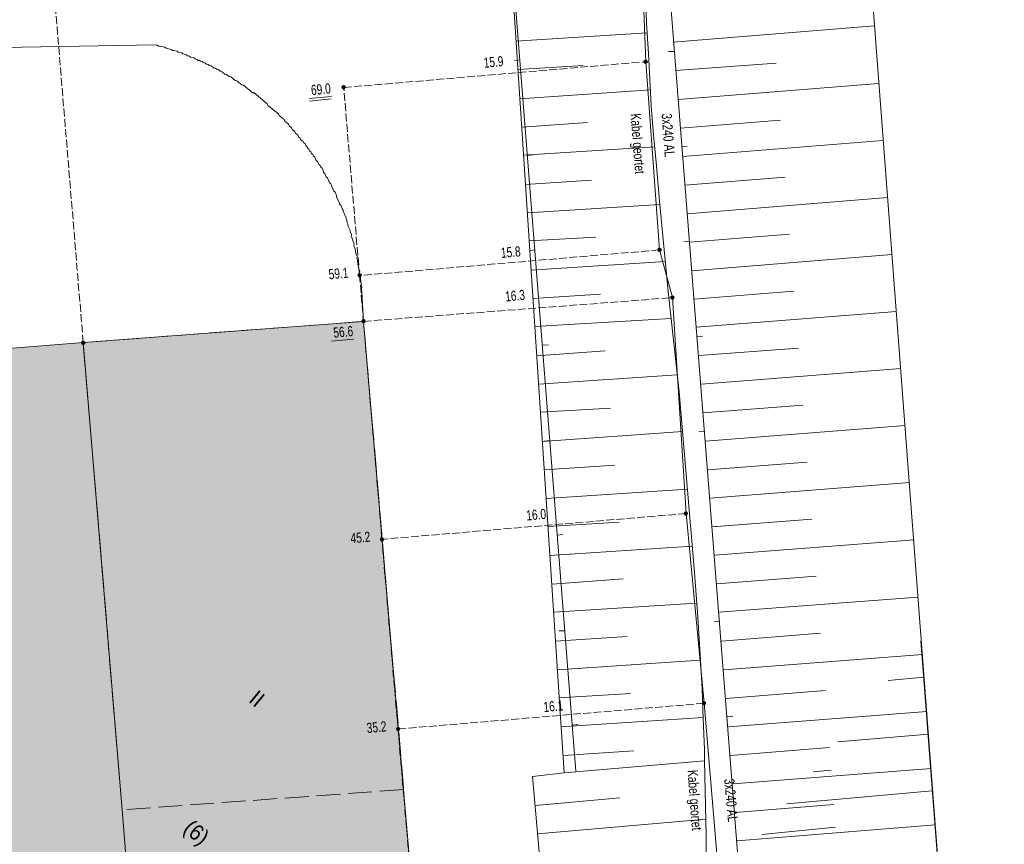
# Model space of a CAD drawing. Header units: metres. Extents: x -740 to 758, y -633 to 854.
# Tile 150 of 256: x -332 to -281, y 61 to 105. Entities that reach past the tile are written whole.
import ezdxf

# ---------------------------------------------------------------- set-up
doc = ezdxf.new("R2010")
doc.units = ezdxf.units.M
doc.header["$MEASUREMENT"] = 0
doc.linetypes.add('1248_416', pattern=[1.664, 1.248, -0.416])
doc.linetypes.add('416_125', pattern=[0.5408, 0.416, -0.1248])
for name, color, linetype in [('Grundkarte.LOVION', 7, 'Continuous'), ('Grundkarte_Text.LOVION', 7, 'Continuous'), ('Strom.LOVION', 7, 'Continuous'), ('StromBemass.LOVION', 7, 'Continuous')]:
    doc.layers.add(name, color=color, linetype=linetype)
doc.styles.add('ERSTELLTER_STIL_1', font='arial.ttf')

msp = doc.modelspace()

# ---------------------------------------------------------------- hatches: boundary and pattern name
at = {"layer": 'Grundkarte.LOVION', "linetype": 'Continuous', "lineweight": 18}
for points in [[(-326.004, 50.785), (-311.199, 52.026), (-312.247, 64.248), (-314.352, 88.81), (-329.051, 87.698), (-327.01, 63.189)], [(-361.541, 85.053), (-356.955, 28.784), (-354.667, 0.841), (-350.392, -2.672), (-335.204, -1.424), (-322.869, 13.585), (-324.315, 31.089), (-326.004, 50.785), (-327.01, 63.189), (-329.051, 87.698), (-337.116, 87.057), (-338.522, 86.92), (-349.664, 86.008), (-353.651, 85.677)]]:
    msp.add_hatch(color=254, dxfattribs=at).paths.add_polyline_path(points)
at = {"layer": 'StromBemass.LOVION', "linetype": 'Continuous', "lineweight": 13}
for points in [[(-299.485, 102.371), (-299.478, 102.381), (-299.473, 102.392), (-299.468, 102.403), (-299.465, 102.414), (-299.464, 102.426), (-299.464, 102.438), (-299.465, 102.45), (-299.468, 102.461), (-299.473, 102.472), (-299.479, 102.483), (-299.486, 102.492), (-299.494, 102.501), (-299.503, 102.509), (-299.513, 102.515), (-299.524, 102.52), (-299.535, 102.524), (-299.547, 102.526), (-299.559, 102.527), (-299.571, 102.526), (-299.582, 102.524), (-299.594, 102.52), (-299.605, 102.515), (-299.615, 102.508), (-299.624, 102.501), (-299.632, 102.492), (-299.639, 102.482), (-299.645, 102.472), (-299.649, 102.461), (-299.652, 102.449), (-299.653, 102.437), (-299.653, 102.425), (-299.652, 102.414), (-299.649, 102.402), (-299.644, 102.391), (-299.639, 102.381), (-299.632, 102.371), (-299.623, 102.362), (-299.614, 102.355), (-299.604, 102.348), (-299.593, 102.343), (-299.582, 102.34), (-299.57, 102.337), (-299.558, 102.337), (-299.546, 102.338), (-299.535, 102.34), (-299.523, 102.344), (-299.513, 102.349), (-299.503, 102.355), (-299.493, 102.363)], [(-315.32, 101.032), (-315.313, 101.042), (-315.308, 101.052), (-315.303, 101.063), (-315.3, 101.075), (-315.299, 101.087), (-315.299, 101.098), (-315.301, 101.11), (-315.304, 101.121), (-315.308, 101.132), (-315.314, 101.143), (-315.321, 101.152), (-315.329, 101.161), (-315.338, 101.168), (-315.348, 101.175), (-315.358, 101.18), (-315.37, 101.183), (-315.381, 101.185), (-315.393, 101.186), (-315.405, 101.185), (-315.416, 101.183), (-315.428, 101.179), (-315.438, 101.174), (-315.448, 101.168), (-315.457, 101.16), (-315.465, 101.152), (-315.472, 101.142), (-315.478, 101.132), (-315.482, 101.121), (-315.485, 101.109), (-315.487, 101.098), (-315.486, 101.086), (-315.485, 101.074), (-315.482, 101.063), (-315.478, 101.052), (-315.472, 101.042), (-315.465, 101.032), (-315.457, 101.023), (-315.448, 101.016), (-315.438, 101.01), (-315.427, 101.005), (-315.416, 101.001), (-315.404, 100.999), (-315.392, 100.998), (-315.381, 100.999), (-315.369, 101.001), (-315.358, 101.005), (-315.347, 101.01), (-315.337, 101.016), (-315.328, 101.024)], [(-315.321, 101.03), (-315.314, 101.04), (-315.309, 101.05), (-315.305, 101.061), (-315.302, 101.072), (-315.3, 101.084), (-315.3, 101.096), (-315.302, 101.107), (-315.305, 101.119), (-315.309, 101.13), (-315.315, 101.14), (-315.322, 101.15), (-315.33, 101.158), (-315.339, 101.166), (-315.349, 101.172), (-315.36, 101.177), (-315.371, 101.18), (-315.382, 101.183), (-315.394, 101.183), (-315.406, 101.183), (-315.417, 101.18), (-315.429, 101.177), (-315.439, 101.172), (-315.449, 101.165), (-315.458, 101.158), (-315.466, 101.149), (-315.473, 101.14), (-315.479, 101.129), (-315.483, 101.118), (-315.486, 101.107), (-315.487, 101.095), (-315.487, 101.083), (-315.486, 101.072), (-315.483, 101.06), (-315.479, 101.049), (-315.473, 101.039), (-315.466, 101.03), (-315.458, 101.021), (-315.449, 101.014), (-315.439, 101.007), (-315.428, 101.002), (-315.417, 100.999), (-315.405, 100.996), (-315.393, 100.996), (-315.382, 100.997), (-315.37, 100.999), (-315.359, 101.002), (-315.348, 101.008), (-315.338, 101.014), (-315.329, 101.021)], [(-298.753, 92.503), (-298.746, 92.513), (-298.74, 92.523), (-298.736, 92.534), (-298.733, 92.545), (-298.732, 92.557), (-298.732, 92.569), (-298.733, 92.58), (-298.736, 92.592), (-298.74, 92.603), (-298.746, 92.613), (-298.753, 92.622), (-298.761, 92.631), (-298.77, 92.638), (-298.78, 92.645), (-298.791, 92.65), (-298.802, 92.653), (-298.814, 92.655), (-298.825, 92.656), (-298.837, 92.655), (-298.849, 92.653), (-298.86, 92.649), (-298.87, 92.644), (-298.88, 92.638), (-298.889, 92.631), (-298.897, 92.622), (-298.904, 92.612), (-298.91, 92.602), (-298.914, 92.591), (-298.917, 92.58), (-298.919, 92.568), (-298.918, 92.556), (-298.917, 92.545), (-298.914, 92.533), (-298.91, 92.522), (-298.904, 92.512), (-298.897, 92.503), (-298.889, 92.494), (-298.88, 92.487), (-298.87, 92.48), (-298.859, 92.475), (-298.848, 92.472), (-298.836, 92.47), (-298.825, 92.469), (-298.813, 92.47), (-298.801, 92.472), (-298.79, 92.475), (-298.78, 92.481), (-298.77, 92.487), (-298.761, 92.494)], [(-314.485, 91.169), (-314.478, 91.178), (-314.472, 91.189), (-314.468, 91.2), (-314.465, 91.211), (-314.464, 91.223), (-314.464, 91.234), (-314.465, 91.246), (-314.468, 91.258), (-314.473, 91.269), (-314.478, 91.279), (-314.485, 91.288), (-314.493, 91.297), (-314.502, 91.304), (-314.512, 91.311), (-314.523, 91.316), (-314.534, 91.319), (-314.546, 91.321), (-314.558, 91.322), (-314.569, 91.321), (-314.581, 91.319), (-314.592, 91.315), (-314.603, 91.31), (-314.613, 91.304), (-314.622, 91.297), (-314.63, 91.288), (-314.637, 91.278), (-314.642, 91.268), (-314.647, 91.257), (-314.65, 91.246), (-314.651, 91.234), (-314.651, 91.222), (-314.65, 91.21), (-314.647, 91.199), (-314.642, 91.188), (-314.637, 91.178), (-314.63, 91.168), (-314.621, 91.16), (-314.612, 91.152), (-314.602, 91.146), (-314.592, 91.141), (-314.58, 91.137), (-314.569, 91.135), (-314.557, 91.134), (-314.545, 91.135), (-314.534, 91.137), (-314.523, 91.141), (-314.512, 91.146), (-314.502, 91.152), (-314.493, 91.16)], [(-298.081, 89.994), (-298.074, 90.004), (-298.068, 90.014), (-298.064, 90.025), (-298.061, 90.037), (-298.06, 90.048), (-298.06, 90.06), (-298.061, 90.072), (-298.064, 90.083), (-298.069, 90.094), (-298.074, 90.104), (-298.081, 90.114), (-298.089, 90.122), (-298.098, 90.13), (-298.108, 90.136), (-298.119, 90.141), (-298.13, 90.145), (-298.142, 90.147), (-298.154, 90.147), (-298.165, 90.147), (-298.177, 90.144), (-298.188, 90.141), (-298.199, 90.136), (-298.208, 90.129), (-298.217, 90.122), (-298.226, 90.113), (-298.232, 90.104), (-298.238, 90.093), (-298.242, 90.082), (-298.245, 90.071), (-298.247, 90.059), (-298.247, 90.048), (-298.245, 90.036), (-298.242, 90.025), (-298.238, 90.014), (-298.232, 90.003), (-298.225, 89.994), (-298.217, 89.985), (-298.208, 89.978), (-298.198, 89.972), (-298.187, 89.967), (-298.176, 89.963), (-298.165, 89.961), (-298.153, 89.96), (-298.141, 89.961), (-298.13, 89.963), (-298.119, 89.967), (-298.108, 89.972), (-298.098, 89.978), (-298.089, 89.986)], [(-314.284, 88.764), (-314.277, 88.774), (-314.271, 88.784), (-314.267, 88.795), (-314.264, 88.806), (-314.263, 88.818), (-314.263, 88.829), (-314.264, 88.841), (-314.267, 88.852), (-314.272, 88.863), (-314.277, 88.873), (-314.284, 88.882), (-314.292, 88.891), (-314.301, 88.898), (-314.311, 88.905), (-314.322, 88.909), (-314.333, 88.913), (-314.344, 88.915), (-314.356, 88.916), (-314.367, 88.915), (-314.379, 88.913), (-314.39, 88.909), (-314.4, 88.904), (-314.41, 88.898), (-314.419, 88.891), (-314.427, 88.882), (-314.434, 88.873), (-314.44, 88.862), (-314.444, 88.852), (-314.447, 88.84), (-314.448, 88.829), (-314.448, 88.817), (-314.447, 88.805), (-314.444, 88.794), (-314.439, 88.783), (-314.434, 88.773), (-314.427, 88.764), (-314.419, 88.755), (-314.41, 88.748), (-314.4, 88.742), (-314.389, 88.737), (-314.378, 88.733), (-314.367, 88.731), (-314.355, 88.73), (-314.344, 88.731), (-314.332, 88.733), (-314.321, 88.737), (-314.311, 88.742), (-314.301, 88.748), (-314.292, 88.756)], [(-314.28, 88.764), (-314.274, 88.774), (-314.268, 88.784), (-314.264, 88.795), (-314.261, 88.806), (-314.259, 88.818), (-314.259, 88.83), (-314.261, 88.841), (-314.264, 88.853), (-314.268, 88.863), (-314.274, 88.874), (-314.281, 88.883), (-314.289, 88.892), (-314.298, 88.899), (-314.308, 88.905), (-314.318, 88.91), (-314.33, 88.914), (-314.341, 88.916), (-314.353, 88.917), (-314.364, 88.916), (-314.376, 88.914), (-314.387, 88.91), (-314.398, 88.905), (-314.408, 88.899), (-314.417, 88.891), (-314.425, 88.883), (-314.431, 88.873), (-314.437, 88.863), (-314.441, 88.852), (-314.444, 88.841), (-314.446, 88.829), (-314.446, 88.817), (-314.444, 88.806), (-314.441, 88.794), (-314.437, 88.783), (-314.431, 88.773), (-314.424, 88.764), (-314.416, 88.755), (-314.407, 88.748), (-314.397, 88.741), (-314.387, 88.736), (-314.375, 88.733), (-314.364, 88.731), (-314.352, 88.73), (-314.34, 88.731), (-314.329, 88.733), (-314.318, 88.737), (-314.307, 88.742), (-314.297, 88.748), (-314.288, 88.756)], [(-314.28, 88.766), (-314.273, 88.776), (-314.267, 88.786), (-314.263, 88.797), (-314.26, 88.808), (-314.259, 88.82), (-314.259, 88.831), (-314.26, 88.843), (-314.263, 88.854), (-314.268, 88.865), (-314.273, 88.875), (-314.28, 88.885), (-314.288, 88.893), (-314.297, 88.9), (-314.307, 88.907), (-314.318, 88.911), (-314.329, 88.915), (-314.34, 88.917), (-314.352, 88.918), (-314.363, 88.917), (-314.375, 88.915), (-314.386, 88.911), (-314.396, 88.906), (-314.406, 88.9), (-314.415, 88.893), (-314.423, 88.884), (-314.43, 88.875), (-314.435, 88.864), (-314.44, 88.854), (-314.443, 88.842), (-314.444, 88.831), (-314.444, 88.819), (-314.442, 88.808), (-314.439, 88.796), (-314.435, 88.785), (-314.43, 88.775), (-314.423, 88.766), (-314.415, 88.757), (-314.406, 88.75), (-314.396, 88.744), (-314.385, 88.739), (-314.374, 88.735), (-314.363, 88.733), (-314.351, 88.733), (-314.34, 88.733), (-314.328, 88.736), (-314.317, 88.739), (-314.307, 88.744), (-314.297, 88.75), (-314.288, 88.758)], [(-328.978, 87.63), (-328.971, 87.639), (-328.966, 87.65), (-328.961, 87.661), (-328.958, 87.672), (-328.957, 87.684), (-328.957, 87.695), (-328.959, 87.707), (-328.962, 87.718), (-328.966, 87.729), (-328.972, 87.74), (-328.979, 87.749), (-328.987, 87.758), (-328.996, 87.765), (-329.006, 87.771), (-329.016, 87.776), (-329.027, 87.78), (-329.039, 87.782), (-329.051, 87.783), (-329.062, 87.782), (-329.074, 87.78), (-329.085, 87.776), (-329.096, 87.771), (-329.106, 87.765), (-329.115, 87.757), (-329.123, 87.749), (-329.13, 87.739), (-329.135, 87.729), (-329.139, 87.718), (-329.142, 87.706), (-329.144, 87.695), (-329.144, 87.683), (-329.142, 87.671), (-329.139, 87.66), (-329.135, 87.649), (-329.129, 87.639), (-329.122, 87.629), (-329.114, 87.621), (-329.105, 87.613), (-329.095, 87.607), (-329.085, 87.602), (-329.073, 87.599), (-329.062, 87.596), (-329.05, 87.596), (-329.038, 87.596), (-329.027, 87.599), (-329.016, 87.602), (-329.005, 87.607), (-328.995, 87.614), (-328.986, 87.621)], [(-328.978, 87.63), (-328.971, 87.639), (-328.966, 87.65), (-328.961, 87.661), (-328.958, 87.672), (-328.957, 87.684), (-328.957, 87.695), (-328.959, 87.707), (-328.962, 87.718), (-328.966, 87.729), (-328.972, 87.74), (-328.979, 87.749), (-328.987, 87.758), (-328.996, 87.765), (-329.006, 87.771), (-329.016, 87.776), (-329.027, 87.78), (-329.039, 87.782), (-329.051, 87.783), (-329.062, 87.782), (-329.074, 87.78), (-329.085, 87.776), (-329.096, 87.771), (-329.106, 87.765), (-329.115, 87.757), (-329.123, 87.749), (-329.13, 87.739), (-329.135, 87.729), (-329.139, 87.718), (-329.142, 87.706), (-329.144, 87.695), (-329.144, 87.683), (-329.142, 87.671), (-329.139, 87.66), (-329.135, 87.649), (-329.129, 87.639), (-329.122, 87.629), (-329.114, 87.621), (-329.105, 87.613), (-329.095, 87.607), (-329.085, 87.602), (-329.073, 87.599), (-329.062, 87.596), (-329.05, 87.596), (-329.038, 87.596), (-329.027, 87.599), (-329.016, 87.602), (-329.005, 87.607), (-328.995, 87.614), (-328.986, 87.621)], [(-328.978, 87.63), (-328.971, 87.639), (-328.966, 87.65), (-328.961, 87.661), (-328.958, 87.672), (-328.957, 87.684), (-328.957, 87.695), (-328.959, 87.707), (-328.962, 87.718), (-328.966, 87.729), (-328.972, 87.74), (-328.979, 87.749), (-328.987, 87.758), (-328.996, 87.765), (-329.006, 87.771), (-329.016, 87.776), (-329.027, 87.78), (-329.039, 87.782), (-329.051, 87.783), (-329.062, 87.782), (-329.074, 87.78), (-329.085, 87.776), (-329.096, 87.771), (-329.106, 87.765), (-329.115, 87.757), (-329.123, 87.749), (-329.13, 87.739), (-329.135, 87.729), (-329.139, 87.718), (-329.142, 87.706), (-329.144, 87.695), (-329.144, 87.683), (-329.142, 87.671), (-329.139, 87.66), (-329.135, 87.649), (-329.129, 87.639), (-329.122, 87.629), (-329.114, 87.621), (-329.105, 87.613), (-329.095, 87.607), (-329.085, 87.602), (-329.073, 87.599), (-329.062, 87.596), (-329.05, 87.596), (-329.038, 87.596), (-329.027, 87.599), (-329.016, 87.602), (-329.005, 87.607), (-328.995, 87.614), (-328.986, 87.621)], [(-297.378, 78.668), (-297.371, 78.677), (-297.365, 78.687), (-297.361, 78.698), (-297.358, 78.71), (-297.357, 78.721), (-297.357, 78.733), (-297.358, 78.745), (-297.361, 78.756), (-297.366, 78.767), (-297.371, 78.777), (-297.378, 78.786), (-297.386, 78.795), (-297.395, 78.802), (-297.405, 78.809), (-297.416, 78.814), (-297.427, 78.817), (-297.439, 78.819), (-297.45, 78.82), (-297.462, 78.819), (-297.473, 78.817), (-297.485, 78.813), (-297.495, 78.808), (-297.505, 78.802), (-297.514, 78.795), (-297.522, 78.786), (-297.529, 78.777), (-297.535, 78.766), (-297.539, 78.755), (-297.542, 78.744), (-297.543, 78.732), (-297.543, 78.721), (-297.542, 78.709), (-297.539, 78.698), (-297.534, 78.687), (-297.529, 78.677), (-297.522, 78.667), (-297.514, 78.659), (-297.505, 78.651), (-297.495, 78.645), (-297.484, 78.64), (-297.473, 78.636), (-297.461, 78.634), (-297.45, 78.634), (-297.438, 78.634), (-297.426, 78.637), (-297.415, 78.64), (-297.405, 78.645), (-297.395, 78.652), (-297.386, 78.659)], [(-313.313, 77.312), (-313.306, 77.321), (-313.301, 77.331), (-313.297, 77.342), (-313.294, 77.354), (-313.292, 77.365), (-313.292, 77.377), (-313.294, 77.388), (-313.297, 77.4), (-313.301, 77.411), (-313.307, 77.421), (-313.314, 77.43), (-313.322, 77.439), (-313.331, 77.446), (-313.341, 77.453), (-313.351, 77.458), (-313.362, 77.461), (-313.374, 77.463), (-313.386, 77.464), (-313.397, 77.463), (-313.409, 77.461), (-313.42, 77.457), (-313.43, 77.452), (-313.44, 77.446), (-313.449, 77.438), (-313.457, 77.43), (-313.464, 77.42), (-313.47, 77.41), (-313.474, 77.399), (-313.477, 77.388), (-313.478, 77.376), (-313.478, 77.365), (-313.477, 77.353), (-313.474, 77.342), (-313.47, 77.331), (-313.464, 77.321), (-313.457, 77.311), (-313.449, 77.303), (-313.44, 77.295), (-313.43, 77.289), (-313.419, 77.284), (-313.408, 77.28), (-313.397, 77.278), (-313.385, 77.277), (-313.373, 77.278), (-313.362, 77.28), (-313.351, 77.284), (-313.34, 77.289), (-313.33, 77.295), (-313.321, 77.303)], [(-296.425, 68.723), (-296.418, 68.733), (-296.412, 68.743), (-296.408, 68.754), (-296.405, 68.766), (-296.403, 68.777), (-296.403, 68.789), (-296.405, 68.801), (-296.408, 68.813), (-296.412, 68.824), (-296.418, 68.834), (-296.425, 68.844), (-296.433, 68.852), (-296.442, 68.86), (-296.453, 68.866), (-296.463, 68.871), (-296.475, 68.875), (-296.486, 68.877), (-296.498, 68.878), (-296.51, 68.877), (-296.522, 68.875), (-296.533, 68.871), (-296.544, 68.866), (-296.554, 68.86), (-296.563, 68.852), (-296.571, 68.843), (-296.578, 68.834), (-296.584, 68.823), (-296.588, 68.812), (-296.591, 68.801), (-296.592, 68.789), (-296.592, 68.777), (-296.591, 68.765), (-296.588, 68.754), (-296.583, 68.743), (-296.578, 68.732), (-296.571, 68.723), (-296.562, 68.714), (-296.553, 68.706), (-296.543, 68.7), (-296.532, 68.695), (-296.521, 68.691), (-296.509, 68.689), (-296.498, 68.688), (-296.486, 68.689), (-296.474, 68.691), (-296.463, 68.695), (-296.452, 68.7), (-296.442, 68.707), (-296.433, 68.714)], [(-312.461, 67.368), (-312.454, 67.378), (-312.448, 67.388), (-312.444, 67.399), (-312.441, 67.411), (-312.44, 67.422), (-312.44, 67.434), (-312.441, 67.446), (-312.444, 67.457), (-312.449, 67.468), (-312.454, 67.478), (-312.461, 67.488), (-312.469, 67.497), (-312.478, 67.504), (-312.488, 67.51), (-312.499, 67.515), (-312.51, 67.519), (-312.522, 67.521), (-312.534, 67.522), (-312.545, 67.521), (-312.557, 67.519), (-312.568, 67.515), (-312.579, 67.51), (-312.589, 67.504), (-312.598, 67.496), (-312.606, 67.487), (-312.613, 67.478), (-312.618, 67.468), (-312.623, 67.457), (-312.625, 67.445), (-312.627, 67.434), (-312.627, 67.422), (-312.625, 67.41), (-312.622, 67.399), (-312.618, 67.388), (-312.612, 67.378), (-312.605, 67.368), (-312.597, 67.359), (-312.588, 67.352), (-312.578, 67.346), (-312.568, 67.341), (-312.556, 67.337), (-312.545, 67.335), (-312.533, 67.334), (-312.521, 67.335), (-312.51, 67.337), (-312.499, 67.341), (-312.488, 67.346), (-312.478, 67.352), (-312.469, 67.36)]]:
    msp.add_hatch(color=7, dxfattribs=at).paths.add_polyline_path(points)

# ---------------------------------------------------------------- linework, layer by layer
at = {"layer": 'Grundkarte.LOVION', "color": 253, "linetype": 'Continuous', "lineweight": 18}
msp.add_lwpolyline([(-417.41, 81.217), (-444.172, 74.403), (-417.41, 81.217), (-414.464, 81.918), (-420.29, 105.23), (-403.132, 106.582), (-399.64, 106.835), (-382.274, 108.178), (-306.945, 112.499), (-299.773, 112.905), (-298.83, 112.938), (-293.788, 48.969), (-298.83, 112.938), (-303.122, 166.812), (-235.576, 172.146)], dxfattribs=at)
at = {"layer": 'Grundkarte.LOVION', "color": 8, "linetype": 'Continuous', "lineweight": 18}
for points in [[(-404.417, 41.729), (-414.464, 81.918), (-420.29, 105.23), (-403.132, 106.582), (-399.64, 106.835), (-382.274, 108.178), (-306.945, 112.499), (-299.773, 112.905), (-298.83, 112.938), (-293.788, 48.969), (-298.83, 112.938), (-303.122, 166.812), (-235.576, 172.146)], [(-299.044, 115.429), (-298.83, 112.938), (-293.788, 48.969)], [(-299.773, 112.905), (-306.945, 112.499), (-303.209, 65.22)], [(-336.294, 103.127), (-325.259, 103.32), (-325.168, 103.299), (-325.104, 103.246), (-325.045, 103.252), (-324.773, 103.19), (-324.709, 103.137), (-324.437, 103.075), (-324.372, 103.022), (-324.314, 103.028), (-324.132, 102.986), (-324.068, 102.934), (-323.887, 102.892), (-323.822, 102.839), (-323.641, 102.798), (-323.577, 102.745), (-323.486, 102.724), (-323.422, 102.672), (-323.24, 102.63), (-323.176, 102.577), (-323.085, 102.557), (-323.021, 102.504), (-322.963, 102.51), (-322.898, 102.457), (-322.808, 102.436), (-322.743, 102.383), (-322.653, 102.363), (-322.588, 102.31), (-322.498, 102.289), (-322.433, 102.236), (-322.343, 102.216), (-322.214, 102.11), (-322.124, 102.089), (-322.059, 102.036), (-321.969, 102.016), (-321.84, 101.91), (-321.749, 101.889), (-321.621, 101.784), (-321.53, 101.763), (-321.402, 101.657), (-321.311, 101.637), (-321.086, 101.452), (-320.995, 101.431), (-320.738, 101.22), (-320.647, 101.199), (-320.133, 100.776), (-320.107, 100.809), (-319.4, 100.227), (-319.362, 100.143), (-318.815, 99.693), (-318.778, 99.609), (-318.521, 99.397), (-318.483, 99.312), (-318.29, 99.154), (-318.252, 99.069), (-318.123, 98.963), (-318.086, 98.878), (-317.957, 98.773), (-317.919, 98.688), (-317.791, 98.582), (-317.753, 98.497), (-317.688, 98.444), (-317.651, 98.359), (-317.522, 98.253), (-317.484, 98.169), (-317.42, 98.116), (-317.382, 98.031), (-317.318, 97.978), (-317.28, 97.893), (-317.216, 97.84), (-317.178, 97.755), (-317.113, 97.702), (-317.076, 97.617), (-317.011, 97.565), (-316.973, 97.48), (-316.909, 97.427), (-316.833, 97.257), (-316.769, 97.204), (-316.693, 97.034), (-316.629, 96.981), (-316.591, 96.896), (-316.527, 96.843), (-316.451, 96.673), (-316.446, 96.615), (-316.381, 96.562), (-316.306, 96.392), (-316.241, 96.339), (-316.128, 96.084), (-316.063, 96.032), (-316.026, 95.947), (-316.02, 95.888), (-315.906, 95.633), (-315.842, 95.58), (-315.766, 95.41), (-315.761, 95.352), (-315.609, 95.012), (-315.603, 94.953), (-315.539, 94.901), (-315.463, 94.731), (-315.458, 94.672), (-315.425, 94.646), (-315.42, 94.587), (-315.268, 94.247), (-315.263, 94.189), (-315.225, 94.104), (-315.213, 93.987), (-315.175, 93.902), (-315.17, 93.843), (-315.056, 93.588), (-315.05, 93.53), (-314.975, 93.36), (-314.995, 93.269), (-314.92, 93.099), (-314.914, 93.041), (-314.838, 92.871), (-314.859, 92.78), (-314.783, 92.61), (-314.76, 92.376), (-314.685, 92.206), (-314.705, 92.115), (-314.667, 92.03), (-314.644, 91.796), (-314.607, 91.711), (-314.589, 91.535), (-314.552, 91.45), (-314.572, 91.36), (-314.534, 91.275), (-314.494, 90.865), (-314.456, 90.78), (-314.477, 90.689), (-314.439, 90.604), (-314.46, 90.514), (-314.443, 90.338), (-314.352, 88.81)], [(-298.358, 102.965), (-298.033, 102.967)], [(-306.44, 102.499), (-306.147, 102.528)], [(-297.37, 98.007), (-297.663, 97.978)], [(-305.453, 97.542), (-305.746, 97.513)], [(-297.56, 92.994), (-297.267, 93.022)], [(-305.642, 92.528), (-305.35, 92.557)], [(-296.573, 88.036), (-296.866, 88.007)], [(-354.667, 0.841), (-356.955, 28.784), (-361.541, 85.053), (-353.651, 85.677), (-349.664, 86.008), (-338.522, 86.92), (-337.116, 87.057), (-329.051, 87.698), (-327.01, 63.189), (-326.004, 50.785), (-324.315, 31.089), (-322.869, 13.585)], [(-304.655, 87.571), (-304.98, 87.569)], [(-296.762, 83.023), (-296.47, 83.051)], [(-304.871, 82.525), (-304.578, 82.554)], [(-295.775, 78.065), (-296.068, 78.036)], [(-303.89, 77.626), (-304.183, 77.598)], [(-295.965, 73.051), (-295.672, 73.08)], [(-304.106, 72.581), (-303.781, 72.583)], [(-303.092, 67.655), (-303.385, 67.627)], [(-294.978, 68.094), (-295.27, 68.065)], [(-295.167, 63.08), (-294.875, 63.109)]]:
    msp.add_lwpolyline(points, dxfattribs=at)
at = {"layer": 'Grundkarte.LOVION', "color": 7, "linetype": 'Continuous', "lineweight": 13}
for points in [[(-293.788, 48.969), (-298.83, 112.938), (-299.044, 115.429), (-305.176, 115.569), (-306.871, 135.323), (-308.692, 156.367), (-309.277, 159.324), (-309.595, 160.771), (-309.868, 161.749), (-310.164, 162.961), (-310.399, 163.855), (-310.749, 167.426)], [(-289.181, 125.792), (-299.798, 129.188), (-295.508, 136.7), (-289.659, 131.893), (-289.181, 125.792), (-284.226, 60.604)], [(-298.111, 103.462), (-287.554, 104.316)], [(-306.362, 103.512), (-299.488, 103.948)], [(-297.994, 101.966), (-292.713, 102.364)], [(-306.245, 102.016), (-302.837, 102.231)], [(-297.845, 100.443), (-287.347, 101.292)], [(-306.155, 100.488), (-299.313, 100.95)], [(-306.038, 98.992), (-302.604, 99.239)], [(-297.728, 98.947), (-292.479, 99.372)], [(-297.612, 97.451), (-287.114, 98.301)], [(-305.953, 97.523), (-299.08, 97.958)], [(-305.863, 95.994), (-302.397, 96.215)], [(-297.495, 95.955), (-292.246, 96.38)], [(-297.378, 94.46), (-286.88, 95.309)], [(-305.746, 94.499), (-298.814, 94.94)], [(-305.662, 93.029), (-302.164, 93.223)], [(-297.261, 92.964), (-292.012, 93.388)], [(-305.571, 91.501), (-298.522, 91.954)], [(-297.145, 91.468), (-286.647, 92.317)], [(-297.028, 89.972), (-291.779, 90.396)], [(-305.455, 90.005), (-301.93, 90.231)], [(-305.37, 88.535), (-298.23, 88.968)], [(-296.885, 88.508), (-286.413, 89.325)], [(-305.28, 87.007), (-301.67, 87.272)], [(-296.768, 87.012), (-291.546, 87.404)], [(-296.652, 85.516), (-286.18, 86.333)], [(-305.163, 85.511), (-297.912, 86.013)], [(-305.079, 84.042), (-301.405, 84.253)], [(-296.535, 84.02), (-291.312, 84.413)], [(-296.418, 82.524), (-285.947, 83.341)], [(-304.988, 82.514), (-297.62, 83.027)], [(-304.872, 81.018), (-301.171, 81.261)], [(-296.301, 81.028), (-291.079, 81.421)], [(-296.185, 79.532), (-285.713, 80.349)], [(-304.755, 79.522), (-297.354, 80.009)], [(-304.67, 78.052), (-300.938, 78.27)], [(-296.068, 78.036), (-290.845, 78.429)], [(-304.58, 76.524), (-297.121, 77.017)], [(-295.951, 76.54), (-285.48, 77.357)], [(-295.835, 75.044), (-290.612, 75.437)], [(-304.463, 75.028), (-300.737, 75.304)], [(-304.379, 73.559), (-296.888, 74.025)], [(-295.718, 73.549), (-285.273, 74.333)], [(-295.569, 72.026), (-290.379, 72.445)], [(-304.289, 72.031), (-300.53, 72.28)], [(-285.118, 72.052), (-281.698, 27.402), (-281.325, 22.68), (-276.783, -35.869), (-287.153, -34.4), (-276.783, -35.869), (-275.947, -46.841), (-274.067, -46.717), (-273.424, -55.107), (-283.39, -55.963), (-283.233, -57.869)], [(-295.452, 70.53), (-285.039, 71.341)], [(-304.172, 70.535), (-296.713, 71.028)], [(-286.835, 69.963), (-284.961, 70.146)], [(-304.087, 69.065), (-300.355, 69.282)], [(-295.336, 69.034), (-290.145, 69.453)], [(-295.219, 67.538), (-284.806, 68.35)], [(-303.997, 67.537), (-296.538, 68.03)], [(-289.476, 66.749), (-284.728, 67.154)], [(-303.88, 66.041), (-300.18, 66.285)], [(-295.102, 66.042), (-289.912, 66.461)], [(-303.085, 37.657), (-305.487, 64.938), (-303.821, 65.131), (-296.464, 65.761), (-296.373, 61.81), (-296.386, 59.828), (-296.441, 53.735), (-296.45, 52.019), (-296.442, 50.72), (-296.459, 49.388), (-296.422, 47.796), (-296.376, 45.82)], [(-294.986, 64.546), (-284.573, 65.358)], [(-290.77, 65.175), (-289.834, 65.266)], [(-292.144, 63.503), (-284.526, 64.189)], [(-305.338, 63.416), (-300.914, 63.819)], [(-294.869, 63.051), (-289.678, 63.469)], [(-305.221, 61.92), (-296.4, 62.694)], [(-294.752, 61.555), (-284.371, 62.392)], [(-293.465, 61.896), (-289.6, 62.274)]]:
    msp.add_lwpolyline(points, dxfattribs=at)
msp.add_lwpolyline([(-303.821, 65.131), (-306.945, 112.499), (-299.773, 112.905), (-299.663, 108.453), (-299.562, 106.216), (-299.507, 104.448), (-299.411, 102.862), (-299.338, 101.509), (-299.26, 100.098), (-299.143, 98.602), (-298.983, 96.963), (-298.831, 95.115), (-298.368, 90.373), (-297.794, 85.109), (-297.278, 78.923), (-297.007, 75.846), (-296.842, 73.557), (-296.712, 71.619), (-296.596, 69.532), (-296.532, 67.972), (-296.463, 66.353), (-296.464, 65.761)], close=True, dxfattribs=at)
at = {"layer": 'Grundkarte.LOVION', "color": 8, "linetype": 'Continuous', "lineweight": 18}
msp.add_lwpolyline([(-326.004, 50.785), (-327.01, 63.189), (-329.051, 87.698), (-314.352, 88.81), (-312.247, 64.248), (-311.199, 52.026)], close=True, dxfattribs=at)
at = {"layer": 'Grundkarte.LOVION', "color": 8, "linetype": '1248_416', "lineweight": 18}
msp.add_lwpolyline([(-312.247, 64.248), (-327.01, 63.189), (-329.051, 87.698), (-314.352, 88.81)], close=True, dxfattribs=at)
at = {"layer": 'Strom.LOVION', "color": 1, "linetype": 'Continuous', "lineweight": 18}
msp.add_lwpolyline([(-295.106, 47.333), (-295.314, 49.012), (-295.696, 59.423), (-296.492, 68.773), (-297.436, 78.73), (-298.145, 90.055), (-298.833, 92.559), (-299.547, 102.434), (-299.884, 110.869), (-301.034, 120.968), (-302.107, 136.927), (-303.876, 158.951), (-303.088, 180.219), (-304.791, 200.358), (-306.647, 215.102)], dxfattribs=at)
at = {"layer": 'StromBemass.LOVION', "color": 7, "linetype": '416_125', "lineweight": 13}
for points in [[(-329.051, 87.698), (-330.786, 108.616)], [(-309.542, 32.356), (-309.858, 36.034), (-310.282, 40.825), (-310.85, 47.7), (-312.543, 67.426), (-313.383, 77.378), (-314.558, 91.213), (-315.389, 101.078), (-299.547, 102.434)], [(-298.833, 92.559), (-314.558, 91.213)], [(-314.352, 88.81), (-298.145, 90.055)], [(-297.436, 78.73), (-313.383, 77.378)], [(-296.492, 68.773), (-312.543, 67.426)]]:
    msp.add_lwpolyline(points, dxfattribs=at)
at = {"layer": 'StromBemass.LOVION', "color": 7, "linetype": 'Continuous', "lineweight": 13}
for points in [[(-317.21, 100.501), (-316.039, 100.615)], [(-317.182, 100.37), (-316.04, 100.482)], [(-316.039, 87.773), (-314.881, 87.872)]]:
    msp.add_lwpolyline(points, dxfattribs=at)
for centre, radius in [((-299.559, 102.432), 0.0949), ((-315.394, 101.09), 0.0938), ((-315.393, 101.092), 0.0939), ((-298.825, 92.562), 0.0937), ((-314.557, 91.228), 0.0939), ((-298.153, 90.054), 0.0936), ((-314.355, 88.823), 0.0928), ((-314.352, 88.823), 0.0933), ((-314.351, 88.825), 0.0927), ((-329.05, 87.689), 0.0936), ((-329.05, 87.689), 0.0936), ((-329.05, 87.689), 0.0936), ((-297.45, 78.727), 0.0933), ((-313.385, 77.371), 0.0932), ((-296.498, 68.783), 0.0947), ((-312.533, 67.428), 0.0937)]:
    msp.add_circle(centre, radius, dxfattribs=at)

# ---------------------------------------------------------------- texts
at = {"layer": 'Grundkarte_Text.LOVION', "color": 7, "linetype": 'Continuous', "lineweight": 13, "attachment_point": 7, "style": 'ERSTELLTER_STIL_1'}
for s, insert, char_height, rotation in [('{\\A1;\\W0.89448x;II}', (-320.422, 68.881), 0.83075, 320.5841), ('{\\A1;\\W0.89450x;(6)}', (-324.019, 61.895), 0.83073, 320.5835)]:
    msp.add_mtext(s, dxfattribs=dict(at, insert=insert, char_height=char_height, rotation=rotation))
at = {"layer": 'Strom.LOVION', "color": 1, "linetype": 'Continuous', "lineweight": 18, "char_height": 0.53354, "attachment_point": 7, "style": 'ERSTELLTER_STIL_1'}
for s, insert, rotation in [('{\\A1;\\W0.71558x;Kabel geortet}', (-300.506, 99.682), 274.2447), ('{\\A1;\\W0.72505x;3x240 AL}', (-298.729, 99.697), 274.2447), ('{\\A1;\\W0.71558x;Kabel geortet}', (-297.523, 65.245), 274.244), ('{\\A1;\\W0.72506x;3x240 AL}', (-295.449, 64.795), 275.2457)]:
    msp.add_mtext(s, dxfattribs=dict(at, insert=insert, rotation=rotation))
at = {"layer": 'StromBemass.LOVION', "color": 7, "linetype": 'Continuous', "lineweight": 13, "attachment_point": 7, "style": 'ERSTELLTER_STIL_1'}
for s, insert, char_height, rotation in [('{\\A1;\\W0.71558x;15.9}', (-308.024, 102.101), 0.53355, 5.2427), ('{\\A1;\\W0.71559x;69.0}', (-317.08, 100.669), 0.53354, 5.2428), ('{\\A1;\\W0.71558x;15.8}', (-307.123, 92.125), 0.53355, 5.2427), ('{\\A1;\\W0.71558x;59.1}', (-316.156, 91.005), 0.53354, 5.2442), ('{\\A1;\\W0.71558x;16.3}', (-306.899, 89.841), 0.53355, 5.2427), ('{\\A1;\\W0.71557x;56.6}', (-315.909, 87.941), 0.53355, 5.2442), ('{\\A1;\\W0.71558x;16.0}', (-305.79, 78.35), 0.53355, 5.2427), ('{\\A1;\\W0.71558x;45.2}', (-315.007, 77.153), 0.53355, 5.2427), ('{\\A1;\\W0.71559x;16.1}', (-304.889, 68.3), 0.53354, 5.2443), ('{\\A1;\\W0.71557x;35.2}', (-314.159, 67.201), 0.53355, 5.2442)]:
    msp.add_mtext(s, dxfattribs=dict(at, insert=insert, char_height=char_height, rotation=rotation))

doc.saveas('drawing.dxf')
